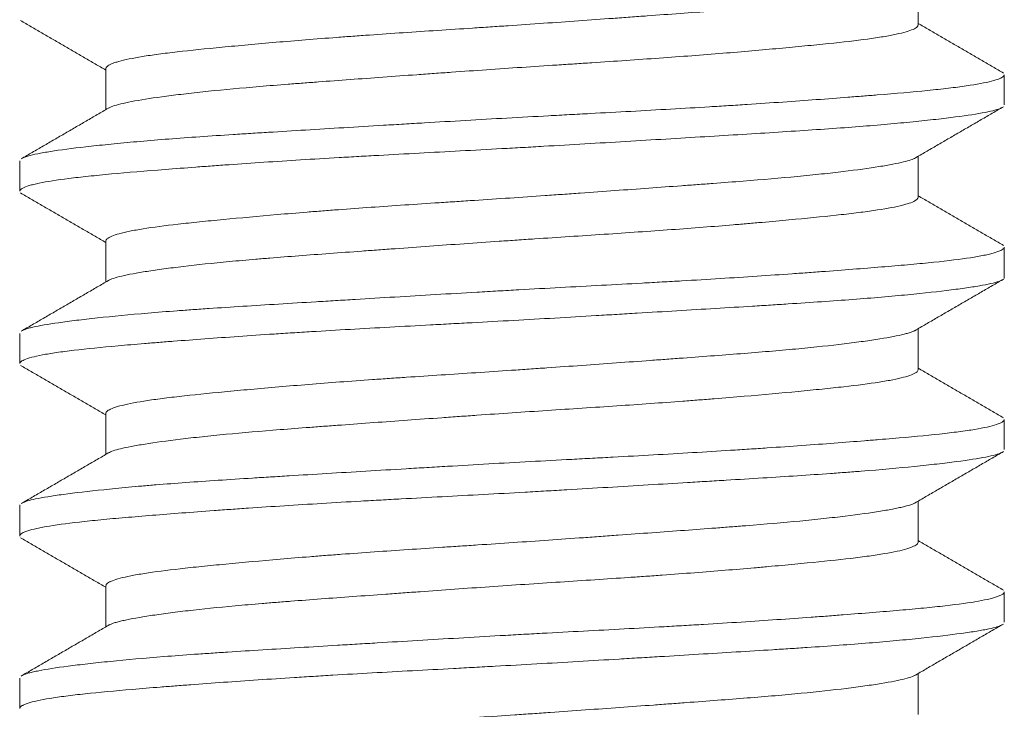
# Model space of a CAD drawing. Header units: millimetres. Extents: x 28 to 2257, y 19 to 785.
# Tile 49 of 55: x 1655.35 to 1659.35, y 385.72 to 388.52. Entities that reach past the tile are written whole.
import ezdxf

# ---------------------------------------------------------------- set-up
doc = ezdxf.new("R2010")
doc.units = ezdxf.units.MM
doc.layers.add('1', color=7, linetype='Continuous', true_color=0xffffff)

msp = doc.modelspace()

# ---------------------------------------------------------------- linework, layer by layer
at = {"layer": '1', "color": 155, "linetype": 'Continuous', "lineweight": 18}
for p, q in [((1659.0032, 388.4957), (1659.0032, 388.6626)), ((1655.7032, 388.3193), (1655.7032, 388.1523)), ((1659.3532, 388.1714), (1659.3532, 388.2934)), ((1659.0032, 387.7957), (1659.0032, 387.9626)), ((1655.3532, 387.9438), (1655.3532, 387.8215)), ((1655.7032, 387.619), (1655.7032, 387.4523)), ((1659.3532, 387.471), (1659.3532, 387.5937)), ((1659.3532, 387.4706), (1659.352, 387.467)), ((1655.3532, 387.2434), (1655.3532, 387.1213)), ((1659.0032, 387.0959), (1659.0032, 387.2626)), ((1655.7032, 386.9192), (1655.7032, 386.7523)), ((1659.3532, 386.7715), (1659.3532, 386.8936)), ((1659.0032, 386.3956), (1659.0032, 386.5626)), ((1655.3532, 386.5436), (1655.354, 386.5472)), ((1655.3532, 386.5439), (1655.3532, 386.4212)), ((1655.7032, 386.2192), (1655.7032, 386.0523)), ((1659.3532, 386.0711), (1659.3532, 386.1934)), ((1655.3532, 385.8435), (1655.3532, 385.7215)), ((1659.0032, 385.6961), (1659.0032, 385.8626))]:
    msp.add_line(p, q, dxfattribs=at)
for points, knots in [([(1658.9929, 388.6566), (1658.9884, 388.654), (1658.9789, 388.6498), (1658.9657, 388.6457), (1658.9548, 388.6425), (1658.9487, 388.6409), (1658.9162, 388.6331), (1658.8825, 388.6267), (1658.8206, 388.617), (1658.7868, 388.6121), (1658.7487, 388.607), (1658.7223, 388.6037), (1658.7087, 388.602), (1658.6385, 388.5935), (1658.5763, 388.5869), (1658.4739, 388.5772), (1658.4205, 388.5725), (1658.3636, 388.5677), (1658.3249, 388.5646), (1658.3053, 388.563), (1658.206, 388.5552), (1658.1227, 388.5489), (1657.9922, 388.5393), (1657.9477, 388.5361), (1657.8796, 388.5311), (1657.8566, 388.5295), (1657.8103, 388.5261), (1657.7871, 388.5244), (1657.6708, 388.516), (1657.5766, 388.5093), (1657.4336, 388.4993), (1657.3856, 388.496), (1657.3133, 388.4911), (1657.289, 388.4895), (1657.2408, 388.4863), (1657.2168, 388.4847), (1657.0974, 388.4769), (1657.0035, 388.4708), (1656.8651, 388.4614), (1656.8195, 388.4583), (1656.7516, 388.4534), (1656.7291, 388.4518), (1656.6847, 388.4486), (1656.6628, 388.4469), (1656.5547, 388.4388), (1656.4725, 388.4322), (1656.3556, 388.4221), (1656.3177, 388.4187), (1656.2441, 388.412), (1656.2089, 388.4087), (1656.1083, 388.399), (1656.0476, 388.3929), (1655.9797, 388.3851), (1655.9665, 388.3835), (1655.941, 388.3803), (1655.9286, 388.3788), (1655.8929, 388.374), (1655.8712, 388.3708), (1655.8117, 388.3612), (1655.7798, 388.3546), (1655.7498, 388.3463), (1655.7443, 388.3446), (1655.7342, 388.3412), (1655.7297, 388.3395), (1655.7178, 388.3344), (1655.712, 388.331), (1655.7048, 388.3247), (1655.7031, 388.3217), (1655.7032, 388.3187)], [0, 0, 0, 0, 0.024171, 0.038559, 0.038559, 0.052947, 0.052947, 0.110497, 0.110497, 0.139273, 0.15366, 0.15366, 0.168048, 0.168048, 0.225599, 0.225599, 0.254374, 0.268762, 0.268762, 0.283149, 0.283149, 0.3407, 0.3407, 0.369475, 0.369475, 0.383863, 0.383863, 0.39825, 0.39825, 0.455801, 0.455801, 0.484576, 0.484576, 0.498964, 0.498964, 0.513352, 0.513352, 0.570902, 0.570902, 0.599678, 0.599678, 0.614065, 0.614065, 0.628453, 0.628453, 0.686004, 0.686004, 0.714779, 0.714779, 0.743554, 0.743554, 0.801105, 0.801105, 0.815493, 0.815493, 0.82988, 0.82988, 0.858656, 0.858656, 0.916206, 0.916206, 0.930594, 0.930594, 0.944982, 0.944982, 0.973757, 0.973757, 1, 1, 1, 1]), ([(1655.7144, 388.1588), (1655.7201, 388.162), (1655.7279, 388.1652), (1655.7476, 388.1714), (1655.7593, 388.1745), (1655.7869, 388.1808), (1655.8028, 388.184), (1655.8561, 388.1936), (1655.8989, 388.2001), (1655.9738, 388.21), (1656.0006, 388.2133), (1656.0435, 388.2184), (1656.0583, 388.2201), (1656.0887, 388.2234), (1656.1042, 388.2251), (1656.1837, 388.2334), (1656.2529, 388.2397), (1656.3648, 388.249), (1656.4034, 388.2521), (1656.4635, 388.2568), (1656.484, 388.2584), (1656.5252, 388.2615), (1656.546, 388.2631), (1656.6511, 388.271), (1656.7383, 388.2773), (1656.8738, 388.2872), (1656.9197, 388.2905), (1656.9898, 388.2956), (1657.0134, 388.2973), (1657.0605, 388.3006), (1657.0841, 388.3023), (1657.2021, 388.3107), (1657.297, 388.3173), (1657.44, 388.3269), (1657.4877, 388.3301), (1657.5595, 388.3348), (1657.5834, 388.3363), (1657.6308, 388.3394), (1657.6543, 388.341), (1657.7713, 388.3487), (1657.8626, 388.3549), (1657.9959, 388.3644), (1658.0398, 388.3677), (1658.1263, 388.3742), (1658.1683, 388.3775), (1658.2905, 388.3875), (1658.3672, 388.3942), (1658.4571, 388.4024), (1658.4747, 388.4041), (1658.5095, 388.4074), (1658.5265, 388.409), (1658.5765, 388.4138), (1658.6081, 388.417), (1658.6978, 388.4263), (1658.7509, 388.4324), (1658.8087, 388.4403), (1658.8198, 388.4419), (1658.8412, 388.4451), (1658.8515, 388.4467), (1658.8808, 388.4516), (1658.8982, 388.4548), (1658.9446, 388.4646), (1658.9677, 388.4713), (1658.9864, 388.4797), (1658.9897, 388.4814), (1658.9952, 388.4847), (1658.9974, 388.4864), (1659.0018, 388.4907), (1659.0031, 388.4933), (1659.0032, 388.4959)], [0, 0, 0, 0, 0.029412, 0.029412, 0.058134, 0.058134, 0.086857, 0.086857, 0.144301, 0.144301, 0.173024, 0.173024, 0.187385, 0.187385, 0.201746, 0.201746, 0.259191, 0.259191, 0.287914, 0.287914, 0.302275, 0.302275, 0.316636, 0.316636, 0.374081, 0.374081, 0.402803, 0.402803, 0.417165, 0.417165, 0.431526, 0.431526, 0.488971, 0.488971, 0.517693, 0.517693, 0.532054, 0.532054, 0.546415, 0.546415, 0.60386, 0.60386, 0.632583, 0.632583, 0.661305, 0.661305, 0.71875, 0.71875, 0.733111, 0.733111, 0.747472, 0.747472, 0.776195, 0.776195, 0.83364, 0.83364, 0.848001, 0.848001, 0.862362, 0.862362, 0.891085, 0.891085, 0.948529, 0.948529, 0.962891, 0.962891, 0.977252, 0.977252, 1, 1, 1, 1]), ([(1655.3638, 387.9553), (1655.371, 387.959), (1655.3817, 387.9626), (1655.4075, 387.9693), (1655.4214, 387.9723), (1655.4459, 387.9768), (1655.4547, 387.9784), (1655.4733, 387.9815), (1655.4832, 387.983), (1655.535, 387.9908), (1655.585, 387.9971), (1655.6726, 388.0068), (1655.7039, 388.0101), (1655.7541, 388.0151), (1655.7713, 388.0167), (1655.8067, 388.02), (1655.8247, 388.0216), (1655.9172, 388.0297), (1655.9977, 388.0359), (1656.1282, 388.045), (1656.1733, 388.048), (1656.2436, 388.0525), (1656.2674, 388.0541), (1656.3154, 388.0571), (1656.3397, 388.0586), (1656.4623, 388.0662), (1656.5642, 388.0724), (1656.7228, 388.0819), (1656.7767, 388.0852), (1656.8589, 388.0901), (1656.8866, 388.0918), (1656.9419, 388.0951), (1656.9695, 388.0967), (1657.1082, 388.105), (1657.22, 388.1115), (1657.3888, 388.121), (1657.4452, 388.1241), (1657.5302, 388.1287), (1657.5586, 388.1302), (1657.6149, 388.1332), (1657.6429, 388.1347), (1657.7821, 388.1422), (1657.891, 388.1481), (1658.0509, 388.1573), (1658.1035, 388.1604), (1658.1816, 388.1651), (1658.2075, 388.1667), (1658.2583, 388.1699), (1658.2834, 388.1715), (1658.4073, 388.1796), (1658.501, 388.1861), (1658.6337, 388.1959), (1658.6766, 388.1992), (1658.7389, 388.204), (1658.7593, 388.2056), (1658.799, 388.2087), (1658.8184, 388.2103), (1658.9129, 388.218), (1658.9809, 388.2239), (1659.0714, 388.2329), (1659.0997, 388.2359), (1659.1392, 388.2406), (1659.1518, 388.2421), (1659.1759, 388.2452), (1659.1873, 388.2468), (1659.2417, 388.2547), (1659.2762, 388.2611), (1659.3143, 388.2709), (1659.3247, 388.2743), (1659.3368, 388.2792), (1659.3403, 388.2809), (1659.346, 388.2842), (1659.3482, 388.2858), (1659.352, 388.2896), (1659.3531, 388.2918), (1659.3532, 388.2939)], [0, 0, 0, 0, 0.034314, 0.034314, 0.062166, 0.062166, 0.076092, 0.076092, 0.090018, 0.090018, 0.145722, 0.145722, 0.173574, 0.173574, 0.1875, 0.1875, 0.201426, 0.201426, 0.25713, 0.25713, 0.284982, 0.284982, 0.298908, 0.298908, 0.312834, 0.312834, 0.368538, 0.368538, 0.39639, 0.39639, 0.410316, 0.410316, 0.424242, 0.424242, 0.479947, 0.479947, 0.507799, 0.507799, 0.521725, 0.521725, 0.535651, 0.535651, 0.591355, 0.591355, 0.619207, 0.619207, 0.633133, 0.633133, 0.647059, 0.647059, 0.702763, 0.702763, 0.730615, 0.730615, 0.744541, 0.744541, 0.758467, 0.758467, 0.814171, 0.814171, 0.842023, 0.842023, 0.855949, 0.855949, 0.869875, 0.869875, 0.925579, 0.925579, 0.953431, 0.953431, 0.967357, 0.967357, 0.981283, 0.981283, 1, 1, 1, 1]), ([(1659.3436, 388.1602), (1659.34, 388.1583), (1659.3354, 388.1563), (1659.3212, 388.1514), (1659.3102, 388.1484), (1659.2834, 388.1423), (1659.2677, 388.1393), (1659.2141, 388.1301), (1659.1696, 388.1239), (1659.0899, 388.1143), (1659.0611, 388.111), (1658.9991, 388.1044), (1658.9663, 388.1011), (1658.8625, 388.0913), (1658.7864, 388.0849), (1658.6617, 388.0757), (1658.6183, 388.0727), (1658.5281, 388.0666), (1658.4819, 388.0636), (1658.3397, 388.0545), (1658.2405, 388.0485), (1658.085, 388.0391), (1658.032, 388.0359), (1657.9239, 388.0294), (1657.8695, 388.0261), (1657.7051, 388.0163), (1657.5941, 388.0097), (1657.4536, 388.0016), (1657.4254, 388), (1657.3688, 387.9968), (1657.3404, 387.9952), (1657.2551, 387.9905), (1657.1986, 387.9874), (1657.0306, 387.9784), (1656.9204, 387.9725), (1656.7847, 387.965), (1656.7577, 387.9635), (1656.7039, 387.9604), (1656.6771, 387.9589), (1656.5972, 387.9542), (1656.5452, 387.9511), (1656.3926, 387.9416), (1656.2957, 387.9351), (1656.1804, 387.9269), (1656.1577, 387.9253), (1656.1128, 387.922), (1656.0906, 387.9203), (1656.0252, 387.9154), (1655.9835, 387.9122), (1655.8636, 387.9027), (1655.7909, 387.8968), (1655.7091, 387.8893), (1655.6932, 387.8878), (1655.6622, 387.8847), (1655.6472, 387.8832), (1655.6037, 387.8786), (1655.577, 387.8756), (1655.5035, 387.8663), (1655.4633, 387.86), (1655.4242, 387.8519), (1655.4169, 387.8502), (1655.4035, 387.8469), (1655.3973, 387.8453), (1655.3806, 387.8403), (1655.372, 387.837), (1655.357, 387.8292), (1655.3529, 387.8248), (1655.3532, 387.8205)], [0, 0, 0, 0, 0.018206, 0.018206, 0.045959, 0.045959, 0.073712, 0.073712, 0.129218, 0.129218, 0.156972, 0.156972, 0.184725, 0.184725, 0.240231, 0.240231, 0.267984, 0.267984, 0.295737, 0.295737, 0.351243, 0.351243, 0.378996, 0.378996, 0.40675, 0.40675, 0.462256, 0.462256, 0.476132, 0.476132, 0.490009, 0.490009, 0.517762, 0.517762, 0.573268, 0.573268, 0.587145, 0.587145, 0.601021, 0.601021, 0.628774, 0.628774, 0.684281, 0.684281, 0.698157, 0.698157, 0.712034, 0.712034, 0.739787, 0.739787, 0.795293, 0.795293, 0.80917, 0.80917, 0.823046, 0.823046, 0.850799, 0.850799, 0.906306, 0.906306, 0.920182, 0.920182, 0.934059, 0.934059, 0.961812, 0.961812, 1, 1, 1, 1]), ([(1658.9925, 387.9564), (1658.9829, 387.9508), (1658.9667, 387.9454), (1658.9316, 387.9367), (1658.9169, 387.9336), (1658.8918, 387.9288), (1658.8829, 387.9272), (1658.8641, 387.9239), (1658.8542, 387.9223), (1658.8027, 387.9141), (1658.7544, 387.9075), (1658.6714, 387.8975), (1658.642, 387.8941), (1658.5952, 387.8891), (1658.5791, 387.8874), (1658.5462, 387.8841), (1658.5295, 387.8825), (1658.444, 387.8744), (1658.3705, 387.8682), (1658.2524, 387.8588), (1658.2118, 387.8557), (1658.1488, 387.8509), (1658.1275, 387.8493), (1658.0846, 387.8462), (1658.063, 387.8446), (1657.954, 387.8365), (1657.864, 387.83), (1657.7251, 387.82), (1657.6782, 387.8166), (1657.6066, 387.8115), (1657.5827, 387.8098), (1657.5349, 387.8064), (1657.5111, 387.8047), (1657.3917, 387.7964), (1657.2962, 387.7899), (1657.1769, 387.7821), (1657.1531, 387.7805), (1657.1054, 387.7774), (1657.0815, 387.7759), (1657.0101, 387.7712), (1656.9632, 387.768), (1656.8246, 387.7587), (1656.7351, 387.7524), (1656.6267, 387.7442), (1656.6052, 387.7426), (1656.5625, 387.7393), (1656.5413, 387.7376), (1656.4788, 387.7326), (1656.4384, 387.7292), (1656.3213, 387.7192), (1656.2485, 387.7125), (1656.164, 387.7044), (1656.1474, 387.7028), (1656.115, 387.6996), (1656.0991, 387.698), (1656.0529, 387.6932), (1656.0239, 387.6901), (1655.9422, 387.6808), (1655.8948, 387.6746), (1655.8445, 387.6665), (1655.8349, 387.6649), (1655.8166, 387.6616), (1655.808, 387.66), (1655.7836, 387.655), (1655.7694, 387.6517), (1655.733, 387.6417), (1655.7168, 387.6349), (1655.7069, 387.6266), (1655.7054, 387.6249), (1655.7035, 387.6216), (1655.7031, 387.6201), (1655.7032, 387.6185)], [0, 0, 0, 0, 0.051105, 0.051105, 0.07988, 0.07988, 0.094268, 0.094268, 0.108656, 0.108656, 0.166206, 0.166206, 0.194982, 0.194982, 0.209369, 0.209369, 0.223757, 0.223757, 0.281308, 0.281308, 0.310083, 0.310083, 0.324471, 0.324471, 0.338858, 0.338858, 0.396409, 0.396409, 0.425184, 0.425184, 0.439572, 0.439572, 0.453959, 0.453959, 0.51151, 0.51151, 0.525898, 0.525898, 0.540285, 0.540285, 0.569061, 0.569061, 0.626611, 0.626611, 0.640999, 0.640999, 0.655387, 0.655387, 0.684162, 0.684162, 0.741713, 0.741713, 0.7561, 0.7561, 0.770488, 0.770488, 0.799263, 0.799263, 0.856814, 0.856814, 0.871202, 0.871202, 0.885589, 0.885589, 0.914365, 0.914365, 0.971915, 0.971915, 0.986303, 0.986303, 1, 1, 1, 1]), ([(1655.7151, 387.4592), (1655.717, 387.4603), (1655.7192, 387.4613), (1655.7288, 387.4655), (1655.7382, 387.4686), (1655.772, 387.478), (1655.8023, 387.4842), (1655.8593, 387.4938), (1655.8802, 387.4971), (1655.9145, 387.502), (1655.9264, 387.5037), (1655.9512, 387.507), (1655.964, 387.5087), (1656.0301, 387.5171), (1656.0892, 387.5237), (1656.1874, 387.5335), (1656.2217, 387.5367), (1656.2755, 387.5415), (1656.2939, 387.5431), (1656.3312, 387.5462), (1656.3502, 387.5478), (1656.4461, 387.5556), (1656.5271, 387.5617), (1656.6548, 387.5712), (1656.6984, 387.5744), (1656.7654, 387.5793), (1656.788, 387.581), (1656.8334, 387.5843), (1656.8561, 387.5859), (1656.9705, 387.5942), (1657.0636, 387.6009), (1657.2055, 387.6109), (1657.2532, 387.6142), (1657.3254, 387.6192), (1657.3495, 387.6208), (1657.3975, 387.6241), (1657.4214, 387.6257), (1657.5405, 387.6336), (1657.6346, 387.6396), (1657.774, 387.6489), (1657.8201, 387.6521), (1657.9118, 387.6584), (1657.9566, 387.6616), (1658.0882, 387.6712), (1658.1721, 387.6777), (1658.2722, 387.6861), (1658.2919, 387.6877), (1658.331, 387.6911), (1658.3503, 387.6928), (1658.4072, 387.6978), (1658.4435, 387.7012), (1658.5481, 387.711), (1658.6118, 387.7172), (1658.6838, 387.725), (1658.6978, 387.7265), (1658.7251, 387.7297), (1658.7384, 387.7312), (1658.7767, 387.7359), (1658.8003, 387.7391), (1658.8654, 387.7486), (1658.9012, 387.755), (1658.9366, 387.7632), (1658.9432, 387.7649), (1658.9553, 387.7683), (1658.961, 387.77), (1658.9761, 387.775), (1658.9842, 387.7784), (1658.9986, 387.7864), (1659.0029, 387.7911), (1659.0032, 387.7956)], [0, 0, 0, 0, 0.009899, 0.009899, 0.038674, 0.038674, 0.096225, 0.096225, 0.125, 0.125, 0.139388, 0.139388, 0.153775, 0.153775, 0.211326, 0.211326, 0.240101, 0.240101, 0.254489, 0.254489, 0.268877, 0.268877, 0.326427, 0.326427, 0.355203, 0.355203, 0.36959, 0.36959, 0.383978, 0.383978, 0.441529, 0.441529, 0.470304, 0.470304, 0.484692, 0.484692, 0.499079, 0.499079, 0.55663, 0.55663, 0.585405, 0.585405, 0.61418, 0.61418, 0.671731, 0.671731, 0.686119, 0.686119, 0.700506, 0.700506, 0.729282, 0.729282, 0.786832, 0.786832, 0.80122, 0.80122, 0.815608, 0.815608, 0.844383, 0.844383, 0.901934, 0.901934, 0.916321, 0.916321, 0.930709, 0.930709, 0.959484, 0.959484, 1, 1, 1, 1]), ([(1655.3633, 387.255), (1655.3664, 387.2566), (1655.3701, 387.2582), (1655.3787, 387.2613), (1655.3834, 387.2628), (1655.3941, 387.2659), (1655.4, 387.2673), (1655.4323, 387.2748), (1655.4672, 387.2809), (1655.5329, 387.2902), (1655.557, 387.2934), (1655.5967, 387.2982), (1655.6105, 387.2999), (1655.639, 387.3031), (1655.6538, 387.3048), (1655.7299, 387.3129), (1655.7982, 387.3195), (1655.9117, 387.3291), (1655.9514, 387.3323), (1656.0138, 387.3369), (1656.0351, 387.3385), (1656.0783, 387.3415), (1656.1003, 387.3431), (1656.2115, 387.3506), (1656.3056, 387.3565), (1656.4541, 387.3657), (1656.5048, 387.3688), (1656.5829, 387.3735), (1656.6093, 387.3751), (1656.6623, 387.3783), (1656.6889, 387.3799), (1656.8226, 387.3879), (1656.9317, 387.3945), (1657.0983, 387.4044), (1657.1544, 387.4076), (1657.2392, 387.4126), (1657.2677, 387.4142), (1657.3244, 387.4174), (1657.3527, 387.419), (1657.4938, 387.4268), (1657.6056, 387.4327), (1657.7715, 387.4417), (1657.8265, 387.4446), (1657.9086, 387.4492), (1657.936, 387.4507), (1657.99, 387.4538), (1658.0168, 387.4553), (1658.1492, 387.463), (1658.2509, 387.4693), (1658.3973, 387.479), (1658.445, 387.4823), (1658.5149, 387.4872), (1658.538, 387.4889), (1658.5833, 387.4922), (1658.6054, 387.4938), (1658.7142, 387.502), (1658.7944, 387.5082), (1658.9046, 387.5174), (1658.9396, 387.5204), (1658.9895, 387.5249), (1659.0058, 387.5264), (1659.0371, 387.5295), (1659.0522, 387.531), (1659.1249, 387.5385), (1659.1745, 387.5446), (1659.236, 387.5541), (1659.2544, 387.5573), (1659.2786, 387.5622), (1659.2861, 387.5639), (1659.2999, 387.5672), (1659.3062, 387.5688), (1659.3347, 387.5771), (1659.348, 387.5837), (1659.3527, 387.5913), (1659.3531, 387.5924), (1659.3532, 387.5936)], [0, 0, 0, 0, 0.014929, 0.014929, 0.028855, 0.028855, 0.042781, 0.042781, 0.098485, 0.098485, 0.126337, 0.126337, 0.140263, 0.140263, 0.154189, 0.154189, 0.209893, 0.209893, 0.237745, 0.237745, 0.251671, 0.251671, 0.265597, 0.265597, 0.321301, 0.321301, 0.349153, 0.349153, 0.363079, 0.363079, 0.377005, 0.377005, 0.432709, 0.432709, 0.460561, 0.460561, 0.474488, 0.474488, 0.488414, 0.488414, 0.544118, 0.544118, 0.57197, 0.57197, 0.585896, 0.585896, 0.599822, 0.599822, 0.655526, 0.655526, 0.683378, 0.683378, 0.697304, 0.697304, 0.71123, 0.71123, 0.766934, 0.766934, 0.794786, 0.794786, 0.808712, 0.808712, 0.822638, 0.822638, 0.878342, 0.878342, 0.906194, 0.906194, 0.92012, 0.92012, 0.934046, 0.934046, 0.98975, 0.98975, 1, 1, 1, 1]), ([(1659.3442, 387.4605), (1659.342, 387.4593), (1659.3393, 387.458), (1659.3217, 387.4508), (1659.2978, 387.4449), (1659.2563, 387.4373), (1659.2475, 387.4358), (1659.2285, 387.4327), (1659.2184, 387.4312), (1659.1865, 387.4265), (1659.1631, 387.4233), (1659.0869, 387.4137), (1659.028, 387.4072), (1658.9442, 387.399), (1658.9269, 387.3974), (1658.8913, 387.3941), (1658.8729, 387.3925), (1658.8166, 387.3876), (1658.7775, 387.3844), (1658.6556, 387.3751), (1658.5683, 387.3692), (1658.4516, 387.3616), (1658.4278, 387.3601), (1658.3796, 387.3571), (1658.355, 387.3556), (1658.2807, 387.351), (1658.2302, 387.3479), (1658.0765, 387.3386), (1657.9707, 387.3322), (1657.8344, 387.324), (1657.8069, 387.3224), (1657.7516, 387.3191), (1657.7236, 387.3174), (1657.6397, 387.3124), (1657.5836, 387.3091), (1657.4155, 387.2993), (1657.3032, 387.2931), (1657.1627, 387.2855), (1657.1346, 387.284), (1657.0784, 387.281), (1657.0502, 387.2794), (1656.9661, 387.2749), (1656.9108, 387.2719), (1656.7473, 387.263), (1656.6413, 387.2569), (1656.5125, 387.249), (1656.487, 387.2474), (1656.4362, 387.2442), (1656.411, 387.2426), (1656.3364, 387.2377), (1656.2882, 387.2345), (1656.1479, 387.2247), (1656.0602, 387.2181), (1655.9578, 387.2102), (1655.9377, 387.2086), (1655.8982, 387.2054), (1655.8788, 387.2039), (1655.8221, 387.1992), (1655.7864, 387.1962), (1655.6851, 387.1872), (1655.6256, 387.1813), (1655.5612, 387.1736), (1655.5488, 387.1721), (1655.5251, 387.1689), (1655.5137, 387.1673), (1655.4813, 387.1626), (1655.4622, 387.1594), (1655.4115, 387.1497), (1655.387, 387.1431), (1655.3679, 387.1349), (1655.3646, 387.1332), (1655.3593, 387.1299), (1655.3572, 387.1283), (1655.354, 387.1247), (1655.3531, 387.1227), (1655.3532, 387.1208)], [0, 0, 0, 0, 0.011545, 0.011545, 0.067052, 0.067052, 0.080928, 0.080928, 0.094805, 0.094805, 0.122558, 0.122558, 0.178064, 0.178064, 0.19194, 0.19194, 0.205817, 0.205817, 0.23357, 0.23357, 0.289076, 0.289076, 0.302953, 0.302953, 0.316829, 0.316829, 0.344583, 0.344583, 0.400089, 0.400089, 0.413965, 0.413965, 0.427842, 0.427842, 0.455595, 0.455595, 0.511101, 0.511101, 0.524978, 0.524978, 0.538854, 0.538854, 0.566607, 0.566607, 0.622114, 0.622114, 0.63599, 0.63599, 0.649867, 0.649867, 0.67762, 0.67762, 0.733126, 0.733126, 0.747003, 0.747003, 0.760879, 0.760879, 0.788632, 0.788632, 0.844139, 0.844139, 0.858015, 0.858015, 0.871892, 0.871892, 0.899645, 0.899645, 0.955151, 0.955151, 0.969028, 0.969028, 0.982904, 0.982904, 1, 1, 1, 1]), ([(1658.9924, 387.2563), (1658.9885, 387.2541), (1658.9835, 387.2519), (1658.9732, 387.2481), (1658.9684, 387.2465), (1658.9579, 387.2434), (1658.9521, 387.2418), (1658.9207, 387.234), (1658.8879, 387.2277), (1658.8269, 387.2179), (1658.8047, 387.2146), (1658.7683, 387.2096), (1658.7557, 387.2079), (1658.7297, 387.2046), (1658.7163, 387.2029), (1658.6473, 387.1945), (1658.5858, 387.1878), (1658.4841, 387.1781), (1658.4485, 387.1749), (1658.3742, 387.1686), (1658.336, 387.1655), (1658.2181, 387.1561), (1658.1353, 387.1499), (1658.0266, 387.1419), (1658.0046, 387.1403), (1657.96, 387.137), (1657.9374, 387.1353), (1657.8693, 387.1304), (1657.8234, 387.1271), (1657.6847, 387.117), (1657.5907, 387.1103), (1657.4711, 387.1019), (1657.4471, 387.1003), (1657.3989, 387.0969), (1657.3747, 387.0953), (1657.3023, 387.0904), (1657.2544, 387.0872), (1657.1114, 387.0778), (1657.0174, 387.0717), (1656.9013, 387.0639), (1656.8782, 387.0623), (1656.8321, 387.0591), (1656.8092, 387.0575), (1656.7413, 387.0527), (1656.6971, 387.0495), (1656.5672, 387.0398), (1656.4845, 387.0331), (1656.3663, 387.023), (1656.3278, 387.0196), (1656.2542, 387.013), (1656.2189, 387.0097), (1656.1177, 387), (1656.0563, 386.9938), (1655.9872, 386.9859), (1655.9738, 386.9844), (1655.9478, 386.9812), (1655.9354, 386.9796), (1655.8994, 386.9749), (1655.8773, 386.9717), (1655.8169, 386.9621), (1655.7842, 386.9556), (1655.753, 386.9472), (1655.7472, 386.9455), (1655.7368, 386.9421), (1655.7322, 386.9404), (1655.7197, 386.9354), (1655.7135, 386.932), (1655.7051, 386.9252), (1655.703, 386.9218), (1655.7032, 386.9184)], [0, 0, 0, 0, 0.020488, 0.020488, 0.034876, 0.034876, 0.049263, 0.049263, 0.106814, 0.106814, 0.135589, 0.135589, 0.149977, 0.149977, 0.164365, 0.164365, 0.221915, 0.221915, 0.250691, 0.250691, 0.279466, 0.279466, 0.337017, 0.337017, 0.351404, 0.351404, 0.365792, 0.365792, 0.394567, 0.394567, 0.452118, 0.452118, 0.466506, 0.466506, 0.480893, 0.480893, 0.509669, 0.509669, 0.567219, 0.567219, 0.581607, 0.581607, 0.595994, 0.595994, 0.62477, 0.62477, 0.68232, 0.68232, 0.711096, 0.711096, 0.739871, 0.739871, 0.797422, 0.797422, 0.811809, 0.811809, 0.826197, 0.826197, 0.854972, 0.854972, 0.912523, 0.912523, 0.926911, 0.926911, 0.941298, 0.941298, 0.970074, 0.970074, 1, 1, 1, 1]), ([(1655.7137, 386.7585), (1655.7234, 386.764), (1655.7396, 386.7695), (1655.7748, 386.7782), (1655.7895, 386.7813), (1655.8145, 386.7861), (1655.8233, 386.7877), (1655.842, 386.7909), (1655.8518, 386.7926), (1655.9031, 386.8007), (1655.9511, 386.8073), (1656.0336, 386.8173), (1656.0628, 386.8206), (1656.1093, 386.8256), (1656.1253, 386.8273), (1656.1579, 386.8306), (1656.1746, 386.8322), (1656.2595, 386.8403), (1656.3326, 386.8464), (1656.4499, 386.8558), (1656.4903, 386.8589), (1656.5528, 386.8636), (1656.574, 386.8652), (1656.6167, 386.8684), (1656.6382, 386.87), (1656.7465, 386.878), (1656.8359, 386.8845), (1656.9741, 386.8944), (1657.0208, 386.8978), (1657.0919, 386.9029), (1657.1157, 386.9046), (1657.1633, 386.9079), (1657.187, 386.9096), (1657.3059, 386.9179), (1657.401, 386.9243), (1657.5435, 386.9337), (1657.591, 386.9368), (1657.686, 386.9431), (1657.7328, 386.9462), (1657.871, 386.9555), (1657.9604, 386.9618), (1658.0687, 386.9699), (1658.0901, 386.9715), (1658.1327, 386.9748), (1658.1539, 386.9764), (1658.2165, 386.9814), (1658.2569, 386.9848), (1658.3742, 386.9948), (1658.4473, 387.0014), (1658.5321, 387.0095), (1658.5487, 387.0111), (1658.5813, 387.0143), (1658.5973, 387.0159), (1658.6439, 387.0207), (1658.6731, 387.0238), (1658.7556, 387.0331), (1658.8036, 387.0392), (1658.8547, 387.0472), (1658.8645, 387.0488), (1658.8832, 387.0521), (1658.8921, 387.0537), (1658.9171, 387.0586), (1658.9317, 387.0619), (1658.9695, 387.0719), (1658.9867, 387.0786), (1658.998, 387.087), (1658.9998, 387.0886), (1659.0023, 387.092), (1659.003, 387.0936), (1659.0031, 387.0953), (1659.0032, 387.0954), (1659.0032, 387.0955)], [0, 0, 0, 0, 0.051471, 0.051471, 0.080193, 0.080193, 0.094554, 0.094554, 0.108915, 0.108915, 0.16636, 0.16636, 0.195083, 0.195083, 0.209444, 0.209444, 0.223805, 0.223805, 0.28125, 0.28125, 0.309972, 0.309972, 0.324334, 0.324334, 0.338695, 0.338695, 0.39614, 0.39614, 0.424862, 0.424862, 0.439223, 0.439223, 0.453585, 0.453585, 0.511029, 0.511029, 0.539752, 0.539752, 0.568474, 0.568474, 0.625919, 0.625919, 0.64028, 0.64028, 0.654642, 0.654642, 0.683364, 0.683364, 0.740809, 0.740809, 0.75517, 0.75517, 0.769531, 0.769531, 0.798254, 0.798254, 0.855699, 0.855699, 0.87006, 0.87006, 0.884421, 0.884421, 0.913143, 0.913143, 0.970588, 0.970588, 0.984949, 0.984949, 0.999311, 0.999311, 1, 1, 1, 1]), ([(1655.363, 386.5548), (1655.3733, 386.5604), (1655.3915, 386.5658), (1655.4317, 386.5743), (1655.4482, 386.5773), (1655.4764, 386.582), (1655.4865, 386.5835), (1655.5076, 386.5866), (1655.5187, 386.5882), (1655.5769, 386.5961), (1655.6316, 386.6025), (1655.7257, 386.6123), (1655.7592, 386.6156), (1655.8124, 386.6205), (1655.8307, 386.6222), (1655.8682, 386.6254), (1655.8873, 386.6271), (1655.9849, 386.635), (1656.0691, 386.641), (1656.2043, 386.65), (1656.251, 386.653), (1656.3232, 386.6576), (1656.3477, 386.6591), (1656.3972, 386.6622), (1656.4222, 386.6637), (1656.5482, 386.6714), (1656.6522, 386.6777), (1656.8132, 386.6874), (1656.8677, 386.6906), (1656.9507, 386.6956), (1656.9787, 386.6973), (1657.0346, 386.7006), (1657.0626, 386.7022), (1657.2026, 386.7105), (1657.3148, 386.717), (1657.4833, 386.7262), (1657.5395, 386.7292), (1657.6239, 386.7337), (1657.6521, 386.7352), (1657.7081, 386.7382), (1657.736, 386.7397), (1657.8742, 386.7472), (1657.9818, 386.7532), (1658.1387, 386.7625), (1658.1902, 386.7656), (1658.2664, 386.7704), (1658.2917, 386.772), (1658.3415, 386.7753), (1658.366, 386.7769), (1658.4867, 386.7851), (1658.5775, 386.7916), (1658.7049, 386.8013), (1658.746, 386.8045), (1658.8053, 386.8092), (1658.8247, 386.8108), (1658.8626, 386.8139), (1658.8811, 386.8154), (1658.9707, 386.823), (1659.0343, 386.8289), (1659.118, 386.838), (1659.1438, 386.8411), (1659.1796, 386.8457), (1659.191, 386.8473), (1659.2127, 386.8505), (1659.2229, 386.8521), (1659.2712, 386.8601), (1659.3006, 386.8666), (1659.3308, 386.8765), (1659.3386, 386.8798), (1659.3467, 386.8847), (1659.3488, 386.8864), (1659.3519, 386.8896), (1659.3528, 386.8912), (1659.3531, 386.893), (1659.3531, 386.8932), (1659.3532, 386.8934)], [0, 0, 0, 0, 0.051248, 0.051248, 0.0791, 0.0791, 0.093026, 0.093026, 0.106952, 0.106952, 0.162656, 0.162656, 0.190508, 0.190508, 0.204434, 0.204434, 0.21836, 0.21836, 0.274064, 0.274064, 0.301916, 0.301916, 0.315842, 0.315842, 0.329768, 0.329768, 0.385472, 0.385472, 0.413324, 0.413324, 0.42725, 0.42725, 0.441176, 0.441176, 0.496881, 0.496881, 0.524733, 0.524733, 0.538659, 0.538659, 0.552585, 0.552585, 0.608289, 0.608289, 0.636141, 0.636141, 0.650067, 0.650067, 0.663993, 0.663993, 0.719697, 0.719697, 0.747549, 0.747549, 0.761475, 0.761475, 0.775401, 0.775401, 0.831105, 0.831105, 0.858957, 0.858957, 0.872883, 0.872883, 0.886809, 0.886809, 0.942513, 0.942513, 0.970365, 0.970365, 0.984291, 0.984291, 0.998217, 0.998217, 1, 1, 1, 1]), ([(1659.3439, 386.7604), (1659.3433, 386.76), (1659.3427, 386.7597), (1659.339, 386.7579), (1659.3354, 386.7564), (1659.327, 386.7533), (1659.3222, 386.7518), (1659.3061, 386.7473), (1659.293, 386.7443), (1659.2471, 386.7353), (1659.2075, 386.7292), (1659.1469, 386.7213), (1659.1342, 386.7197), (1659.1077, 386.7164), (1659.0938, 386.7148), (1659.0508, 386.7099), (1659.0203, 386.7066), (1658.9231, 386.6968), (1658.851, 386.6903), (1658.7515, 386.6824), (1658.7311, 386.6808), (1658.6894, 386.6777), (1658.6681, 386.6762), (1658.6031, 386.6716), (1658.5586, 386.6686), (1658.4211, 386.6596), (1658.3244, 386.6536), (1658.1974, 386.6459), (1658.1717, 386.6443), (1658.1196, 386.6412), (1658.0931, 386.6396), (1658.0136, 386.6348), (1657.9601, 386.6316), (1657.798, 386.6218), (1657.6879, 386.6152), (1657.5477, 386.607), (1657.5195, 386.6054), (1657.4629, 386.6021), (1657.4344, 386.6005), (1657.3493, 386.5956), (1657.2929, 386.5925), (1657.1245, 386.5834), (1657.0133, 386.5775), (1656.8758, 386.57), (1656.8484, 386.5685), (1656.7937, 386.5655), (1656.7663, 386.564), (1656.6853, 386.5594), (1656.6324, 386.5563), (1656.4768, 386.5469), (1656.3773, 386.5406), (1656.2581, 386.5324), (1656.2346, 386.5307), (1656.188, 386.5275), (1656.1649, 386.5258), (1656.0972, 386.5208), (1656.0538, 386.5176), (1655.9286, 386.5079), (1655.852, 386.5018), (1655.7646, 386.4943), (1655.7476, 386.4928), (1655.7144, 386.4898), (1655.6982, 386.4882), (1655.6514, 386.4837), (1655.6224, 386.4807), (1655.5419, 386.4715), (1655.4968, 386.4653), (1655.4512, 386.4573), (1655.4427, 386.4557), (1655.4266, 386.4524), (1655.4192, 386.4508), (1655.3986, 386.4458), (1655.3874, 386.4425), (1655.3613, 386.4329), (1655.3529, 386.4266), (1655.3532, 386.4206)], [0, 0, 0, 0, 0.003108, 0.003108, 0.016985, 0.016985, 0.030861, 0.030861, 0.058615, 0.058615, 0.114121, 0.114121, 0.127997, 0.127997, 0.141874, 0.141874, 0.169627, 0.169627, 0.225133, 0.225133, 0.23901, 0.23901, 0.252886, 0.252886, 0.280639, 0.280639, 0.336146, 0.336146, 0.350022, 0.350022, 0.363899, 0.363899, 0.391652, 0.391652, 0.447158, 0.447158, 0.461035, 0.461035, 0.474911, 0.474911, 0.502664, 0.502664, 0.558171, 0.558171, 0.572047, 0.572047, 0.585924, 0.585924, 0.613677, 0.613677, 0.669183, 0.669183, 0.68306, 0.68306, 0.696936, 0.696936, 0.724689, 0.724689, 0.780195, 0.780195, 0.794072, 0.794072, 0.807948, 0.807948, 0.835702, 0.835702, 0.891208, 0.891208, 0.905084, 0.905084, 0.918961, 0.918961, 0.946714, 0.946714, 1, 1, 1, 1]), ([(1658.9931, 386.5567), (1658.984, 386.5514), (1658.9689, 386.5461), (1658.9417, 386.5392), (1658.9351, 386.5376), (1658.9207, 386.5345), (1658.9129, 386.5329), (1658.8882, 386.5281), (1658.8699, 386.5248), (1658.8094, 386.5151), (1658.7619, 386.5085), (1658.6933, 386.5001), (1658.6792, 386.4984), (1658.6499, 386.495), (1658.6347, 386.4934), (1658.5883, 386.4883), (1658.5559, 386.485), (1658.4547, 386.4753), (1658.3817, 386.4691), (1658.2835, 386.4613), (1658.2635, 386.4597), (1658.2228, 386.4566), (1658.2021, 386.455), (1658.1395, 386.4502), (1658.0971, 386.4471), (1657.9672, 386.4375), (1657.8775, 386.431), (1657.7615, 386.4226), (1657.7381, 386.4209), (1657.6909, 386.4175), (1657.6672, 386.4158), (1657.5962, 386.4107), (1657.5487, 386.4074), (1657.4059, 386.3973), (1657.3104, 386.3909), (1657.1904, 386.383), (1657.1663, 386.3814), (1657.1183, 386.3783), (1657.0945, 386.3767), (1657.0235, 386.372), (1656.9767, 386.3689), (1656.8382, 386.3596), (1656.7482, 386.3533), (1656.6387, 386.3451), (1656.6169, 386.3435), (1656.5741, 386.3402), (1656.5529, 386.3385), (1656.4905, 386.3335), (1656.4501, 386.3302), (1656.3325, 386.3202), (1656.259, 386.3135), (1656.1733, 386.3053), (1656.1564, 386.3037), (1656.1238, 386.3005), (1656.1079, 386.2989), (1656.0615, 386.2941), (1656.0322, 386.291), (1655.9497, 386.2817), (1655.9014, 386.2755), (1655.8396, 386.2658), (1655.821, 386.2625), (1655.788, 386.256), (1655.759, 386.2494), (1655.7326, 386.241), (1655.7214, 386.2359), (1655.7149, 386.2325), (1655.7122, 386.2308), (1655.7054, 386.2256), (1655.7032, 386.2222), (1655.7032, 386.2188)], [0, 0, 0, 0, 0.049263, 0.049263, 0.063651, 0.063651, 0.078039, 0.078039, 0.106814, 0.106814, 0.164365, 0.164365, 0.178752, 0.178752, 0.19314, 0.19314, 0.221915, 0.221915, 0.279466, 0.279466, 0.293854, 0.293854, 0.308241, 0.308241, 0.337017, 0.337017, 0.394567, 0.394567, 0.408955, 0.408955, 0.423343, 0.423343, 0.452118, 0.452118, 0.509669, 0.509669, 0.524056, 0.524056, 0.538444, 0.538444, 0.567219, 0.567219, 0.62477, 0.62477, 0.639157, 0.639157, 0.653545, 0.653545, 0.68232, 0.68232, 0.739871, 0.739871, 0.754259, 0.754259, 0.768646, 0.768646, 0.797422, 0.797422, 0.854972, 0.854972, 0.883748, 0.883748, 0.912523, 0.941298, 0.955686, 0.955686, 0.970074, 0.970074, 1, 1, 1, 1]), ([(1655.7144, 386.0588), (1655.715, 386.0591), (1655.7156, 386.0595), (1655.7223, 386.0629), (1655.7303, 386.066), (1655.7455, 386.0707), (1655.7511, 386.0722), (1655.7633, 386.0754), (1655.7699, 386.0769), (1655.8053, 386.0848), (1655.8413, 386.0911), (1655.9064, 386.1009), (1655.9299, 386.1042), (1655.9682, 386.1092), (1655.9815, 386.1109), (1656.0088, 386.1143), (1656.0228, 386.116), (1656.0949, 386.1243), (1656.1586, 386.1309), (1656.2632, 386.1404), (1656.2995, 386.1436), (1656.3563, 386.1483), (1656.3757, 386.1499), (1656.4148, 386.153), (1656.4346, 386.1545), (1656.5348, 386.1623), (1656.6187, 386.1686), (1656.7502, 386.1782), (1656.795, 386.1815), (1656.8636, 386.1864), (1656.8867, 386.1881), (1656.9329, 386.1915), (1656.9561, 386.1931), (1657.0723, 386.2015), (1657.1664, 386.2082), (1657.3092, 386.2181), (1657.3571, 386.2214), (1657.4535, 386.2278), (1657.5013, 386.2309), (1657.6434, 386.2403), (1657.7364, 386.2463), (1657.8507, 386.2542), (1657.8735, 386.2557), (1657.9188, 386.2589), (1657.9413, 386.2605), (1658.0084, 386.2653), (1658.0521, 386.2686), (1658.1798, 386.2784), (1658.2607, 386.285), (1658.3565, 386.2933), (1658.3754, 386.295), (1658.4127, 386.2984), (1658.4311, 386.3), (1658.485, 386.305), (1658.5193, 386.3083), (1658.6175, 386.3178), (1658.6766, 386.324), (1658.7426, 386.3317), (1658.7554, 386.3333), (1658.7801, 386.3365), (1658.7921, 386.338), (1658.8264, 386.3428), (1658.8474, 386.346), (1658.9043, 386.3556), (1658.9346, 386.3621), (1658.9627, 386.3705), (1658.9678, 386.3722), (1658.977, 386.3756), (1658.9812, 386.3773), (1658.9919, 386.3823), (1658.9969, 386.3857), (1659.002, 386.3913), (1659.0031, 386.3936), (1659.0032, 386.3958)], [0, 0, 0, 0, 0.003217, 0.003217, 0.031939, 0.031939, 0.046301, 0.046301, 0.060662, 0.060662, 0.118107, 0.118107, 0.146829, 0.146829, 0.16119, 0.16119, 0.175551, 0.175551, 0.232996, 0.232996, 0.261719, 0.261719, 0.27608, 0.27608, 0.290441, 0.290441, 0.347886, 0.347886, 0.376608, 0.376608, 0.39097, 0.39097, 0.405331, 0.405331, 0.462776, 0.462776, 0.491498, 0.491498, 0.520221, 0.520221, 0.577665, 0.577665, 0.592027, 0.592027, 0.606388, 0.606388, 0.63511, 0.63511, 0.692555, 0.692555, 0.706916, 0.706916, 0.721278, 0.721278, 0.75, 0.75, 0.807445, 0.807445, 0.821806, 0.821806, 0.836167, 0.836167, 0.86489, 0.86489, 0.922335, 0.922335, 0.936696, 0.936696, 0.951057, 0.951057, 0.979779, 0.979779, 1, 1, 1, 1]), ([(1655.3636, 385.8551), (1655.3641, 385.8554), (1655.3645, 385.8556), (1655.3711, 385.8589), (1655.3796, 385.8618), (1655.3959, 385.8663), (1655.4019, 385.8678), (1655.4153, 385.8709), (1655.4225, 385.8724), (1655.4614, 385.8799), (1655.5013, 385.8861), (1655.5742, 385.8956), (1655.6007, 385.8988), (1655.6437, 385.9036), (1655.6586, 385.9053), (1655.6895, 385.9086), (1655.7054, 385.9102), (1655.7872, 385.9184), (1655.8597, 385.925), (1655.9789, 385.9344), (1656.0204, 385.9375), (1656.0853, 385.942), (1656.1074, 385.9435), (1656.1524, 385.9466), (1656.1752, 385.9481), (1656.2907, 385.9556), (1656.3876, 385.9616), (1656.5396, 385.9709), (1656.5914, 385.974), (1656.6707, 385.9788), (1656.6975, 385.9804), (1656.7515, 385.9837), (1656.7786, 385.9853), (1656.9146, 385.9934), (1657.0249, 386), (1657.1924, 386.0099), (1657.2486, 386.0131), (1657.3334, 386.0179), (1657.3619, 386.0195), (1657.4188, 386.0227), (1657.4471, 386.0242), (1657.5882, 386.0319), (1657.6994, 386.0377), (1657.8635, 386.0467), (1657.9178, 386.0497), (1657.9985, 386.0543), (1658.0254, 386.0558), (1658.0787, 386.0589), (1658.105, 386.0605), (1658.2353, 386.0683), (1658.3347, 386.0747), (1658.4768, 386.0845), (1658.5229, 386.0878), (1658.5904, 386.0927), (1658.6126, 386.0943), (1658.6562, 386.0976), (1658.6776, 386.0992), (1658.7822, 386.1073), (1658.8586, 386.1134), (1658.9626, 386.1224), (1658.9954, 386.1254), (1659.0419, 386.1299), (1659.057, 386.1315), (1659.0861, 386.1345), (1659.1001, 386.136), (1659.1672, 386.1437), (1659.2119, 386.1499), (1659.2659, 386.1595), (1659.2817, 386.1628), (1659.302, 386.1677), (1659.3082, 386.1694), (1659.3194, 386.1727), (1659.3244, 386.1744), (1659.3449, 386.182), (1659.3529, 386.188), (1659.3532, 386.1937)], [0, 0, 0, 0, 0.002228, 0.002228, 0.03008, 0.03008, 0.044006, 0.044006, 0.057932, 0.057932, 0.113636, 0.113636, 0.141488, 0.141488, 0.155414, 0.155414, 0.16934, 0.16934, 0.225045, 0.225045, 0.252897, 0.252897, 0.266823, 0.266823, 0.280749, 0.280749, 0.336453, 0.336453, 0.364305, 0.364305, 0.378231, 0.378231, 0.392157, 0.392157, 0.447861, 0.447861, 0.475713, 0.475713, 0.489639, 0.489639, 0.503565, 0.503565, 0.559269, 0.559269, 0.587121, 0.587121, 0.601047, 0.601047, 0.614973, 0.614973, 0.670677, 0.670677, 0.698529, 0.698529, 0.712455, 0.712455, 0.726381, 0.726381, 0.782086, 0.782086, 0.809938, 0.809938, 0.823864, 0.823864, 0.83779, 0.83779, 0.893494, 0.893494, 0.921346, 0.921346, 0.935272, 0.935272, 0.949198, 0.949198, 1, 1, 1, 1]), ([(1659.3434, 386.0601), (1659.3334, 386.0547), (1659.3157, 386.0493), (1659.2832, 386.0424), (1659.2756, 386.0409), (1659.2592, 386.0378), (1659.2503, 386.0363), (1659.2222, 386.0317), (1659.2014, 386.0286), (1659.1324, 386.0192), (1659.0781, 386.0127), (1658.9995, 386.0045), (1658.9833, 386.0029), (1658.9497, 385.9996), (1658.9324, 385.9979), (1658.8793, 385.993), (1658.8422, 385.9898), (1658.7261, 385.9802), (1658.6422, 385.9742), (1658.5291, 385.9667), (1658.5061, 385.9652), (1658.4592, 385.9621), (1658.4354, 385.9606), (1658.3632, 385.9561), (1658.3141, 385.953), (1658.164, 385.9438), (1658.0601, 385.9376), (1657.9254, 385.9295), (1657.8982, 385.9278), (1657.8433, 385.9246), (1657.8156, 385.9229), (1657.7327, 385.9179), (1657.6772, 385.9146), (1657.5101, 385.9048), (1657.3979, 385.8983), (1657.2568, 385.8906), (1657.2285, 385.889), (1657.1718, 385.886), (1657.1435, 385.8844), (1657.0591, 385.8799), (1657.0034, 385.8769), (1656.8383, 385.868), (1656.7306, 385.862), (1656.599, 385.8543), (1656.5728, 385.8527), (1656.5208, 385.8495), (1656.495, 385.8479), (1656.4188, 385.8431), (1656.3693, 385.8399), (1656.2249, 385.8302), (1656.1339, 385.8236), (1656.0269, 385.8155), (1656.0058, 385.8139), (1655.9643, 385.8107), (1655.944, 385.8091), (1655.8845, 385.8044), (1655.8468, 385.8013), (1655.7395, 385.7922), (1655.6755, 385.7863), (1655.6051, 385.7787), (1655.5915, 385.7772), (1655.5653, 385.7741), (1655.5527, 385.7725), (1655.5167, 385.7679), (1655.4951, 385.7647), (1655.437, 385.7552), (1655.4073, 385.7487), (1655.3815, 385.7404), (1655.377, 385.7387), (1655.369, 385.7354), (1655.3656, 385.7338), (1655.3573, 385.7288), (1655.3541, 385.7256), (1655.3532, 385.7219), (1655.3532, 385.7214), (1655.3532, 385.7209)], [0, 0, 0, 0, 0.050267, 0.050267, 0.064168, 0.064168, 0.078069, 0.078069, 0.105872, 0.105872, 0.161477, 0.161477, 0.175378, 0.175378, 0.189279, 0.189279, 0.217082, 0.217082, 0.272687, 0.272687, 0.286588, 0.286588, 0.300489, 0.300489, 0.328292, 0.328292, 0.383897, 0.383897, 0.397798, 0.397798, 0.411699, 0.411699, 0.439502, 0.439502, 0.495107, 0.495107, 0.509008, 0.509008, 0.522909, 0.522909, 0.550712, 0.550712, 0.606317, 0.606317, 0.620218, 0.620218, 0.634119, 0.634119, 0.661922, 0.661922, 0.717527, 0.717527, 0.731428, 0.731428, 0.745329, 0.745329, 0.773132, 0.773132, 0.828737, 0.828737, 0.842638, 0.842638, 0.856539, 0.856539, 0.884342, 0.884342, 0.939947, 0.939947, 0.953848, 0.953848, 0.967749, 0.967749, 0.995552, 0.995552, 1, 1, 1, 1]), ([(1658.9918, 385.856), (1658.9913, 385.8557), (1658.9909, 385.8555), (1658.9873, 385.8536), (1658.9838, 385.8521), (1658.9716, 385.8474), (1658.9615, 385.8443), (1658.9252, 385.8349), (1658.8931, 385.8286), (1658.843, 385.8205), (1658.8325, 385.8189), (1658.8104, 385.8155), (1658.7989, 385.8139), (1658.7632, 385.8089), (1658.7377, 385.8055), (1658.6562, 385.7955), (1658.5953, 385.7888), (1658.5107, 385.7807), (1658.4934, 385.779), (1658.4579, 385.7758), (1658.4399, 385.7742), (1658.3849, 385.7695), (1658.3471, 385.7664), (1658.2302, 385.757), (1658.1478, 385.7508), (1658.0388, 385.7428), (1658.0167, 385.7411), (1657.9722, 385.7379), (1657.9498, 385.7362), (1657.8823, 385.7313), (1657.8368, 385.728), (1657.6987, 385.718), (1657.6046, 385.7113), (1657.4844, 385.7029), (1657.4602, 385.7012), (1657.4121, 385.6978), (1657.3881, 385.6962), (1657.3161, 385.6913), (1657.2683, 385.6881), (1657.1256, 385.6787), (1657.0311, 385.6726), (1656.9141, 385.6647), (1656.8908, 385.6631), (1656.8448, 385.66), (1656.822, 385.6584), (1656.7543, 385.6536), (1656.6657, 385.6472), (1656.5594, 385.6391), (1656.4975, 385.6341), (1656.4567, 385.6307), (1656.4365, 385.629), (1656.3369, 385.6206), (1656.2632, 385.6139), (1656.1612, 385.6041), (1656.1123, 385.5994), (1656.0668, 385.5947), (1656.0371, 385.5915), (1656.0226, 385.5899), (1655.9526, 385.5821), (1655.9042, 385.5759), (1655.8427, 385.5663), (1655.8147, 385.5615), (1655.7909, 385.5565), (1655.7761, 385.5532), (1655.7691, 385.5515), (1655.737, 385.5431), (1655.7198, 385.5363), (1655.7061, 385.5263), (1655.7036, 385.523), (1655.7032, 385.5194), (1655.7032, 385.5191), (1655.7032, 385.5187)], [0, 0, 0, 0, 0.002422, 0.002422, 0.016836, 0.016836, 0.045664, 0.045664, 0.103321, 0.103321, 0.117735, 0.117735, 0.132149, 0.132149, 0.160978, 0.160978, 0.218635, 0.218635, 0.233049, 0.233049, 0.247463, 0.247463, 0.276292, 0.276292, 0.333948, 0.333948, 0.348363, 0.348363, 0.362777, 0.362777, 0.391605, 0.391605, 0.449262, 0.449262, 0.463676, 0.463676, 0.47809, 0.47809, 0.506919, 0.506919, 0.564576, 0.564576, 0.57899, 0.57899, 0.593404, 0.593404, 0.622232, 0.651061, 0.665475, 0.665475, 0.679889, 0.679889, 0.737546, 0.737546, 0.766375, 0.780789, 0.780789, 0.795203, 0.795203, 0.85286, 0.85286, 0.881688, 0.896102, 0.896102, 0.910517, 0.910517, 0.968173, 0.968173, 0.997002, 0.997002, 1, 1, 1, 1])]:
    msp.add_open_spline(points, degree=3, knots=knots, dxfattribs=at)
for points in [[(1655.3566, 388.5138), (1655.5299, 388.4133), (1655.7032, 388.3126)], [(1659.3505, 388.3007), (1659.1768, 388.4014), (1659.0032, 388.5023)], [(1655.7188, 388.1614), (1655.539, 388.0568), (1655.359, 387.9524)], [(1658.9894, 387.9546), (1659.1694, 388.0592), (1659.3496, 388.1637)], [(1655.3566, 387.8137), (1655.53, 387.7132), (1655.7032, 387.6126)], [(1659.3504, 387.6008), (1659.1768, 387.7014), (1659.0032, 387.8023)], [(1655.7187, 387.4613), (1655.5389, 387.3568), (1655.3588, 387.2524)], [(1658.9894, 387.2546), (1659.1694, 387.3592), (1659.3496, 387.4636)], [(1655.3567, 387.1137), (1655.53, 387.0132), (1655.7032, 386.9126)], [(1659.3503, 386.9008), (1659.1767, 387.0015), (1659.0032, 387.1023)], [(1655.7185, 386.7612), (1655.5387, 386.6567), (1655.3587, 386.5523)], [(1658.9893, 386.5545), (1659.1694, 386.6592), (1659.3495, 386.7636)], [(1655.3567, 386.4137), (1655.53, 386.3132), (1655.7032, 386.2126)], [(1659.3502, 386.2009), (1659.1767, 386.3015), (1659.0032, 386.4023)], [(1655.7184, 386.0611), (1655.5386, 385.9566), (1655.3586, 385.8522)], [(1658.9893, 385.8545), (1659.1694, 385.9592), (1659.3495, 386.0636)]]:
    msp.add_open_spline(points, degree=2, dxfattribs=at)

doc.saveas('drawing.dxf')
